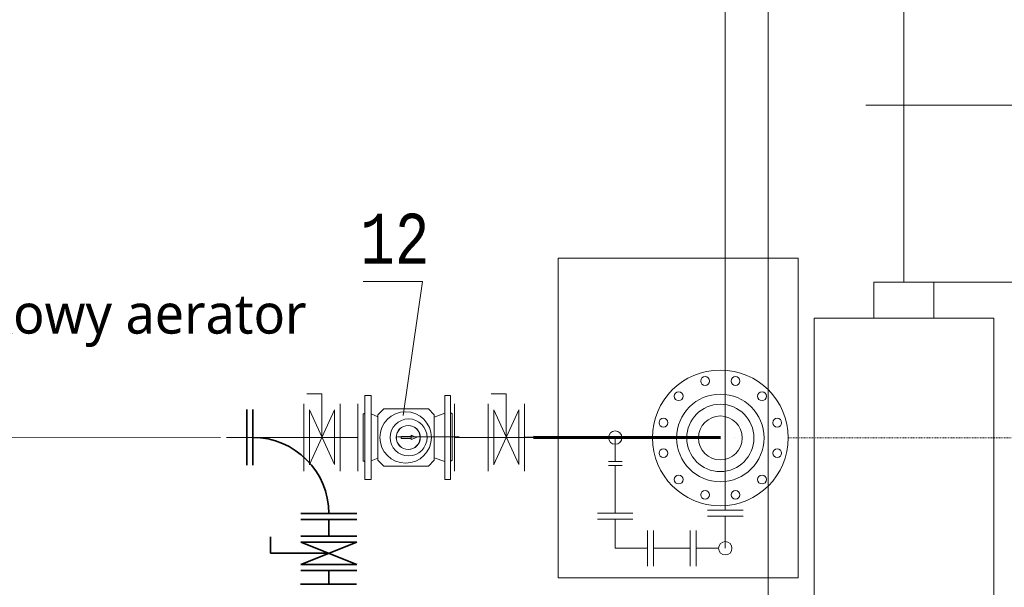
# Model space of a CAD drawing. Header units: millimetres. Extents: x 2992 to 87967, y -27051 to 43968.
# Tile 9 of 17: x 17282 to 19746, y -1844 to -423. Entities that reach past the tile are written whole.
import ezdxf
from ezdxf.enums import TextEntityAlignment as Align

# ---------------------------------------------------------------- set-up
doc = ezdxf.new("R2010")
doc.units = ezdxf.units.MM
doc.linetypes.add('DASHED', pattern=[4, 2, -2])
doc.layers.get('0').update_dxf_attribs({"lineweight": 5})
for name, color, linetype, lineweight in [('a_armatura', 7, 'Continuous', 5), ('a_opis', 7, 'Continuous', 5), ('a_technologia', 140, 'Continuous', 9), ('armatura', 7, 'Continuous', 9), ('instalacja chlor', 56, 'Continuous', 13), ('PRZEKRÓJ', 7, 'Continuous', 5), ('woda uzdatniona', 5, 'Continuous', 5), ('woda uzdatniona zbiorniki', 4, 'Continuous', 15)]:
    doc.layers.add(name, color=color, linetype=linetype, lineweight=lineweight)
doc.styles.add('LC-TXT-001-0', font='MONOTXT')
doc.styles.add('TrembuchetMS', font='trebuc.ttf', dxfattribs={"height": 100})
doc.dimstyles.new('andrzej', dxfattribs={"dimtxt": 100, "dimasz": 120, "dimexe": 30, "dimexo": 150, "dimgap": 60, "dimtad": 1, "dimdec": 0, "dimzin": 3, "dimdsep": 46, "dimtxsty": 'TrembuchetMS', "dimcen": 3, "dimazin": 2, "dimtfac": 1, "dimtdec": 0, "dimtofl": 0, "dimtmove": 0, "dimatfit": 3, "dimfxl": 0, "dimfrac": 1, "dimtolj": 1, "dimtzin": 0, "dimarcsym": 0})

# ---------------------------------------------------------------- blocks, each defined once
blk = doc.blocks.new('*D146')
at = {"layer": 'Defpoints', "color": 0, "linetype": 'ByBlock'}
for p in [(18868.4, 2230.4), (21752.1, 2230.4), (18868.4, -4369.6)]:
    blk.add_point(p, dxfattribs=at)
at = {"layer": 'PRZEKRÓJ', "color": 0, "lineweight": -2}
for p, q in [((21632.1, 2230.4), (21782.1, 2230.4)), ((21752.1, -4249.6), (21752.1, 2110.4)), ((21632.1, -4369.6), (21782.1, -4369.6))]:
    blk.add_line(p, q, dxfattribs=at)
at = {"layer": 'PRZEKRÓJ', "color": 0, "linetype": 'ByBlock'}
for points in [[(21772.1, 2110.4), (21732.1, 2110.4), (21752.1, 2230.4)], [(21732.1, -4249.6), (21772.1, -4249.6), (21752.1, -4369.6)]]:
    blk.add_solid(points, dxfattribs=at)
at = {"layer": 'PRZEKRÓJ', "color": 0, "linetype": 'ByBlock', "lineweight": 9, "insert": (21641, -1069.6), "char_height": 100, "attachment_point": 5, "rotation": 90, "style": 'TrembuchetMS'}
blk.add_mtext('\\A1;6600', dxfattribs=at)
blk = doc.blocks.new('*D148')
at = {"layer": 'Defpoints', "color": 0, "linetype": 'ByBlock'}
for p in [(18868.4, -1169.6), (21459.6, -1169.6), (18418.4, -3919.6)]:
    blk.add_point(p, dxfattribs=at)
at = {"layer": 'PRZEKRÓJ', "color": 0, "lineweight": -2}
for p, q in [((21339.6, -1169.6), (21489.6, -1169.6)), ((21459.6, -3799.6), (21459.6, -1289.6)), ((21339.6, -3919.6), (21489.6, -3919.6))]:
    blk.add_line(p, q, dxfattribs=at)
at = {"layer": 'PRZEKRÓJ', "color": 0, "linetype": 'ByBlock'}
for points in [[(21479.6, -1289.6), (21439.6, -1289.6), (21459.6, -1169.6)], [(21439.6, -3799.6), (21479.6, -3799.6), (21459.6, -3919.6)]]:
    blk.add_solid(points, dxfattribs=at)
at = {"layer": 'PRZEKRÓJ', "color": 0, "linetype": 'ByBlock', "lineweight": 9, "insert": (21348.8, -2544.6), "char_height": 100, "attachment_point": 5, "rotation": 90, "style": 'TrembuchetMS'}
blk.add_mtext('\\A1;2750', dxfattribs=at)
blk = doc.blocks.new('*D149')
at = {"layer": 'Defpoints', "color": 0, "linetype": 'ByBlock'}
for p in [(18868.4, 580.4), (21459.6, 580.4), (18868.4, -1169.6)]:
    blk.add_point(p, dxfattribs=at)
at = {"layer": 'PRZEKRÓJ', "color": 0, "lineweight": -2}
for p, q in [((21339.6, 580.4), (21489.6, 580.4)), ((21459.6, -1049.6), (21459.6, 460.4)), ((21339.6, -1169.6), (21489.6, -1169.6))]:
    blk.add_line(p, q, dxfattribs=at)
at = {"layer": 'PRZEKRÓJ', "color": 0, "linetype": 'ByBlock'}
for points in [[(21479.6, 460.4), (21439.6, 460.4), (21459.6, 580.4)], [(21439.6, -1049.6), (21479.6, -1049.6), (21459.6, -1169.6)]]:
    blk.add_solid(points, dxfattribs=at)
at = {"layer": 'PRZEKRÓJ', "color": 0, "linetype": 'ByBlock', "lineweight": 9, "insert": (21348.8, -294.6), "char_height": 100, "attachment_point": 5, "rotation": 90, "style": 'TrembuchetMS'}
blk.add_mtext('\\A1;1750', dxfattribs=at)
blk = doc.blocks.new('*D154')
at = {"layer": 'Defpoints', "color": 0, "linetype": 'ByBlock'}
for p in [(17778.4, -1819.6), (21172.7, -1819.6), (16263.6, -2071.9)]:
    blk.add_point(p, dxfattribs=at)
at = {"layer": 'PRZEKRÓJ', "color": 0, "lineweight": -2}
for p, q in [((21445.3, -1538.1), (21445.3, -1864)), ((21172.7, -1699.6), (21172.7, -1579.6)), ((21052.7, -1819.6), (21202.7, -1819.6)), ((21172.7, -2071.9), (21172.7, -1819.6)), ((21445.3, -1864), (21172.7, -1945.8)), ((21052.7, -2071.9), (21202.7, -2071.9)), ((21172.7, -2191.9), (21172.7, -2311.9))]:
    blk.add_line(p, q, dxfattribs=at)
at = {"layer": 'PRZEKRÓJ', "color": 0, "linetype": 'ByBlock'}
for points in [[(21152.7, -1699.6), (21192.7, -1699.6), (21172.7, -1819.6)], [(21192.7, -2191.9), (21152.7, -2191.9), (21172.7, -2071.9)]]:
    blk.add_solid(points, dxfattribs=at)
at = {"layer": 'PRZEKRÓJ', "color": 0, "linetype": 'ByBlock', "lineweight": 18, "insert": (21334.4, -1701), "char_height": 100, "attachment_point": 5, "rotation": 90, "style": 'TrembuchetMS'}
blk.add_mtext('\\A1;252', dxfattribs=at)
blk = doc.blocks.new('*D155')
at = {"layer": 'Defpoints', "color": 0, "linetype": 'ByBlock'}
for p in [(17778.4, -1019.6), (21172.7, -1019.6), (17778.4, -1819.6)]:
    blk.add_point(p, dxfattribs=at)
at = {"layer": 'PRZEKRÓJ', "color": 0, "lineweight": -2}
for p, q in [((21052.7, -1019.6), (21202.7, -1019.6)), ((21172.7, -1699.6), (21172.7, -1139.6)), ((21052.7, -1819.6), (21202.7, -1819.6))]:
    blk.add_line(p, q, dxfattribs=at)
at = {"layer": 'PRZEKRÓJ', "color": 0, "linetype": 'ByBlock'}
for points in [[(21192.7, -1139.6), (21152.7, -1139.6), (21172.7, -1019.6)], [(21152.7, -1699.6), (21192.7, -1699.6), (21172.7, -1819.6)]]:
    blk.add_solid(points, dxfattribs=at)
at = {"layer": 'PRZEKRÓJ', "color": 0, "linetype": 'ByBlock', "lineweight": 18, "insert": (21061.8, -1419.6), "char_height": 100, "attachment_point": 5, "rotation": 90, "style": 'TrembuchetMS'}
blk.add_mtext('\\A1;800', dxfattribs=at)
blk = doc.blocks.new('*D156')
at = {"layer": 'Defpoints', "color": 0, "linetype": 'ByBlock'}
for p in [(17321.5, -48), (21172.7, -48), (17778.4, -1019.6)]:
    blk.add_point(p, dxfattribs=at)
at = {"layer": 'PRZEKRÓJ', "color": 0, "lineweight": -2}
for p, q in [((21052.7, -48), (21202.7, -48)), ((21172.7, -899.6), (21172.7, -168)), ((21052.7, -1019.6), (21202.7, -1019.6))]:
    blk.add_line(p, q, dxfattribs=at)
at = {"layer": 'PRZEKRÓJ', "color": 0, "linetype": 'ByBlock'}
for points in [[(21192.7, -168), (21152.7, -168), (21172.7, -48)], [(21152.7, -899.6), (21192.7, -899.6), (21172.7, -1019.6)]]:
    blk.add_solid(points, dxfattribs=at)
at = {"layer": 'PRZEKRÓJ', "color": 0, "linetype": 'ByBlock', "lineweight": 9, "insert": (21061.6, -533.8), "char_height": 100, "attachment_point": 5, "rotation": 90, "style": 'TrembuchetMS'}
blk.add_mtext('\\A1;972', dxfattribs=at)

msp = doc.modelspace()

# ---------------------------------------------------------------- linework, layer by layer
at = {"color": 250, "lineweight": 9, "true_color": 0x424242}
for p, q in [((19494.7, 490.4), (19494.7, -1079.6)), ((20287.3, -636.4), (19399.6, -636.4)), ((18629.7, -1819.6), (18629.7, -1019.6)), ((18629.7, -1019.6), (19229.7, -1019.6)), ((19229.7, -1019.6), (19229.7, -1819.6)), ((18289.8, -1077.8), (18141.3, -1077.8)), ((18289.8, -1077.8), (18241.3, -1413.3)), ((19419.7, -1169.6), (19419.7, -1079.6)), ((19419.7, -1079.6), (19569.7, -1079.6)), ((20279.7, -1079.6), (19494.7, -1079.6)), ((19569.7, -1079.6), (19569.7, -1169.6)), ((19719.7, -1169.6), (19269.7, -1169.6)), ((19069.7, -1469.6), (19069.7, -1469.6)), ((19229.7, -1819.6), (18629.7, -1819.6))]:
    msp.add_line(p, q, dxfattribs=at)
for points in [[(19269.7, -1169.6), (19269.7, -3919.6), (18419.7, -3919.6)], [(19719.7, -1169.6), (19719.7, -4369.6), (18419.7, -4369.6)]]:
    msp.add_lwpolyline(points, dxfattribs=at)
msp.add_circle((19035.2, -1469.6), 55, dxfattribs=at)
msp.add_arc((19299.5, -1274.8), 999.4, 11.2607, 78.7393, dxfattribs=at)
at = {"layer": 'a_armatura', "color": 1, "lineweight": 35}
for p, q in [((17909.1, -1758.3), (17909.1, -1717.3)), ((17985.5, -1730.3), (18125.2, -1730.3)), ((17985.5, -1786.3), (18125.2, -1730.3)), ((17985.5, -1730.3), (18125.2, -1786.3)), ((18055.4, -1758.3), (17909.1, -1758.3)), ((17985.5, -1786.3), (18125.2, -1786.3))]:
    msp.add_line(p, q, dxfattribs=at)
at = {"layer": 'a_technologia', "color": 1, "lineweight": 35}
for p, q in [((17849.9, -1538.1), (17849.9, -1398.4)), ((17864.9, -1538.1), (17864.9, -1398.4)), ((17985.5, -1658.8), (18125.2, -1658.8)), ((17985.5, -1673.8), (18125.2, -1673.8)), ((18055.4, -1715.3), (18055.4, -1673.8)), ((17985.5, -1715.3), (18125.2, -1715.3)), ((17985.5, -1801.3), (18125.2, -1801.3)), ((18055.4, -1836), (18055.4, -1801.3)), ((18124.5, -1836), (17984.8, -1836))]:
    msp.add_line(p, q, dxfattribs=at)
msp.add_arc((17864.9, -1658.8), 190.5, 0, 90, dxfattribs=at)
at = {"layer": 'armatura', "color": 250, "lineweight": 9, "true_color": 0x424242}
for p, q in [((18038.1, -1359.1), (18000.1, -1359.1)), ((18038.1, -1467.7), (18038.1, -1359.1)), ((18145.4, -1573.7), (18145.4, -1363.1)), ((18145.4, -1363.1), (18161.5, -1363.1)), ((18161.5, -1363.1), (18161.5, -1573.7)), ((18345.9, -1573.7), (18345.9, -1363.1)), ((18345.9, -1363.1), (18360.2, -1363.1)), ((18360.2, -1363.1), (18360.2, -1573.7)), ((18499.5, -1359.1), (18461.5, -1359.1)), ((18499.5, -1467.7), (18499.5, -1359.1)), ((18069.3, -1399.1), (18006.9, -1536.3)), ((18006.9, -1399.1), (18069.3, -1536.3)), ((18006.9, -1399.8), (18006.9, -1537)), ((18006.9, -1399.8), (18006.9, -1537)), ((18069.3, -1399.1), (18069.3, -1536.3)), ((18192.9, -1396.8), (18178.1, -1411.6)), ((18192.9, -1396.8), (18304.5, -1396.8)), ((18319.3, -1411.6), (18304.5, -1396.8)), ((18345.9, -1387.5), (18345.9, -1573.7)), ((18530.7, -1399.1), (18468.3, -1536.3)), ((18468.3, -1399.1), (18530.7, -1536.3)), ((18468.3, -1399.8), (18468.3, -1537)), ((18468.3, -1399.8), (18468.3, -1537)), ((18530.7, -1399.1), (18530.7, -1536.3)), ((18145.4, -1407.3), (18141.6, -1410.2)), ((18141.6, -1410.2), (18141.6, -1526.6)), ((18141.6, -1410.2), (18141.6, -1526.6)), ((18178.1, -1416.9), (18161.5, -1409.7)), ((18178.1, -1525.2), (18178.1, -1411.6)), ((18319.3, -1417.6), (18345.9, -1408)), ((18319.3, -1525.2), (18319.3, -1411.6)), ((18360.2, -1406.2), (18364, -1409.1)), ((18364, -1409.1), (18364, -1525.5)), ((18364, -1409.1), (18364, -1525.5)), ((18236.5, -1466.2), (18261.5, -1466)), ((18236.5, -1470.9), (18236.5, -1466.2)), ((18261.5, -1470.8), (18236.5, -1470.9)), ((18261.6, -1473.6), (18261.5, -1462.9)), ((18261.5, -1462.9), (18274.7, -1468.2)), ((18261.5, -1466), (18261.5, -1470.8)), ((18274.7, -1468.2), (18261.6, -1473.6)), ((18141.6, -1526.6), (18145.4, -1529.5)), ((18178.1, -1519.9), (18161.5, -1527.1)), ((18192.9, -1540), (18178.1, -1525.2)), ((18319.3, -1525.2), (18304.5, -1540)), ((18319.3, -1519.2), (18345.9, -1528.8)), ((18364, -1525.5), (18360.2, -1528.4)), ((18192.9, -1540), (18304.5, -1540)), ((18145.4, -1573.7), (18161.5, -1573.7)), ((18345.9, -1573.7), (18360.2, -1573.7))]:
    msp.add_line(p, q, dxfattribs=at)
for centre, radius in [((19035.2, -1469.6), 170), ((18997, -1327.2), 11), ((19073.3, -1327.2), 11), ((18930.9, -1365.3), 11), ((19139.5, -1365.3), 11), ((19035.2, -1469.6), 109.5), ((18247.6, -1468.4), 64.4), ((18255, -1468.4), 46.3), ((18892.7, -1431.5), 11), ((19177.6, -1431.5), 11), ((18253.7, -1468.4), 30), ((18254.3, -1468.4), 30), ((18892.7, -1507.8), 11), ((19177.6, -1507.8), 11), ((18930.9, -1573.9), 11), ((19139.5, -1573.9), 11), ((18997, -1612.1), 11), ((19073.3, -1612.1), 11)]:
    msp.add_circle(centre, radius, dxfattribs=at)
at = {"layer": 'instalacja chlor', "color": 250, "lineweight": 9, "true_color": 0x424242}
for p, q in [((19047.6, -1650.3), (19047.6, 1706.9)), ((18772.1, -1529), (18772.1, -1468.9)), ((18788.8, -1529), (18755.1, -1529)), ((18788.8, -1539), (18755.1, -1539)), ((18755.4, -1529), (18789.1, -1529)), ((18755.4, -1539), (18789.1, -1539)), ((18772.1, -1657.6), (18772.1, -1539)), ((19003.2, -1650.3), (19092.1, -1650.3)), ((18727.6, -1657.6), (18816.5, -1657.6)), ((18727.6, -1672.6), (18816.5, -1672.6)), ((18772.1, -1745.9), (18772.1, -1672.6)), ((19003.2, -1665.3), (19092.1, -1665.3)), ((19047.6, -1745.9), (19047.6, -1665.3)), ((18852.7, -1701.5), (18852.7, -1790.4)), ((18867.7, -1701.5), (18867.7, -1790.4)), ((18959.3, -1790.4), (18959.3, -1701.5)), ((18974.3, -1790.4), (18974.3, -1701.5)), ((18772.1, -1745.9), (18852.7, -1745.9)), ((18867.7, -1745.9), (18959.3, -1745.9)), ((18974.3, -1745.9), (19030.9, -1745.9))]:
    msp.add_line(p, q, dxfattribs=at)
for centre in [(18772.1, -1468.9), (19047.6, -1745.9)]:
    msp.add_circle(centre, 16.7, dxfattribs=at)
at = {"layer": 'woda uzdatniona', "color": 250, "lineweight": 18, "true_color": 0x424242}
msp.add_line((19155.2, 864.8), (19155.2, -2057.8), dxfattribs=at)
at = {"layer": 'woda uzdatniona zbiorniki', "color": 250, "lineweight": 9, "true_color": 0x424242}
for p, q in [((17992.8, -1552.4), (17992.8, -1384.1)), ((17992.8, -1384.1), (17992.8, -1552.4)), ((18083.4, -1552.4), (18083.4, -1384.1)), ((18083.4, -1384.1), (18083.4, -1552.4)), ((18127.5, -1552.4), (18127.5, -1384.1)), ((18127.5, -1384.1), (18127.5, -1552.4)), ((18369.9, -1552.4), (18369.9, -1384.1)), ((18369.9, -1384.1), (18369.9, -1552.4)), ((18454.2, -1552.4), (18454.2, -1384.1)), ((18454.2, -1384.1), (18454.2, -1552.4)), ((18544.8, -1552.4), (18544.8, -1384.1)), ((18544.8, -1384.1), (18544.8, -1552.4)), ((17783.8, -1468.3), (16924.4, -1467.1)), ((18381.3, -1467.1), (18227.1, -1467.1)), ((18381.3, -1467.1), (18227.1, -1467.1)), ((18567.8, -1468.3), (18369.9, -1468.3))]:
    msp.add_line(p, q, dxfattribs=at)
at = {"layer": 'woda uzdatniona zbiorniki', "color": 5, "lineweight": 9}
for p, q in [((17798.8, -1468.3), (18127.5, -1468.3)), ((18127.5, -1468.3), (17987.9, -1468.3)), ((18369.9, -1468.3), (18567.8, -1468.3)), ((18772.1, -1468.3), (18544.8, -1467.1))]:
    msp.add_line(p, q, dxfattribs=at)
at = {"layer": 'woda uzdatniona zbiorniki', "color": 5, "lineweight": 70}
msp.add_line((19035.2, -1469.6), (18567.8, -1468.3), dxfattribs=at)
at = {"layer": 'woda uzdatniona zbiorniki', "color": 250, "linetype": 'DASHED', "lineweight": 9, "true_color": 0x424242}
msp.add_line((19205.2, -1469.6), (20014.4, -1469.6), dxfattribs=at)
at = {"layer": 'woda uzdatniona zbiorniki', "color": 250, "lineweight": 9, "true_color": 0x424242}
msp.add_circle((19035.2, -1469.6), 84.2, dxfattribs=at)

# ---------------------------------------------------------------- texts
at = {"color": 250, "lineweight": 9, "true_color": 0x424242, "style": 'LC-TXT-001-0', "width": 0.8}
msp.add_text('12', height=125, dxfattribs=at).set_placement((18220.6, -1033.3), align=Align.CENTER)

# ---------------------------------------------------------------- dimensions: what is measured, and where the dimension line sits
at = {"layer": 'PRZEKRÓJ', "color": 250, "lineweight": 9, "true_color": 0x424242}
dim = msp.add_linear_dim(base=(21752.1, 2230.4), p1=(18868.4, -4369.6), p2=(18868.4, 2230.4), angle=90, dimstyle='andrzej', dxfattribs=at)
dim.commit()
dim.dimension.update_dxf_attribs({"geometry": '*D146', "text_midpoint": (21641, -1069.6)})
for base, p1, p2, picture, middle in [((21459.6, 580.4), (18868.4, -1169.6), (18868.4, 580.4), '*D149', (21348.8, -294.6)), ((21172.7, -48), (17778.4, -1019.6), (17321.5, -48), '*D156', (21061.6, -533.8)), ((21459.6, -1169.6), (18418.4, -3919.6), (18868.4, -1169.6), '*D148', (21348.8, -2544.6))]:
    dim = msp.add_linear_dim(base=base, p1=p1, p2=p2, angle=90, dimstyle='andrzej', override={"dimtmove": 1}, dxfattribs=at)
    dim.commit()
    dim.dimension.update_dxf_attribs({"geometry": picture, "text_midpoint": middle})
at = {"layer": 'PRZEKRÓJ', "color": 250, "lineweight": 18, "true_color": 0x424242}
for base, p1, p2, picture, middle in [((21172.7, -1019.6), (17778.4, -1819.6), (17778.4, -1019.6), '*D155', (21061.8, -1419.6)), ((21172.7, -1819.6), (16263.6, -2071.9), (17778.4, -1819.6), '*D154', (21334.4, -1804))]:
    dim = msp.add_linear_dim(base=base, p1=p1, p2=p2, angle=90, dimstyle='andrzej', override={"dimtmove": 1}, dxfattribs=at)
    dim.commit()
    dim.dimension.update_dxf_attribs({"geometry": picture, "text_midpoint": middle})

# ---------------------------------------------------------------- next in the draw order: texts
at = {"layer": 'a_opis', "color": 1, "lineweight": 9, "insert": (16010.1, -1175.4), "char_height": 100, "width": 2146.929, "attachment_point": 4, "style": 'TrembuchetMS', "bg_fill": 3, "box_fill_scale": 1.1, "bg_fill_color": 256, "bg_fill_transparency": 8586498}
msp.add_mtext('Zamontować dodatkowy aerator', dxfattribs=at)

doc.saveas('drawing.dxf')
